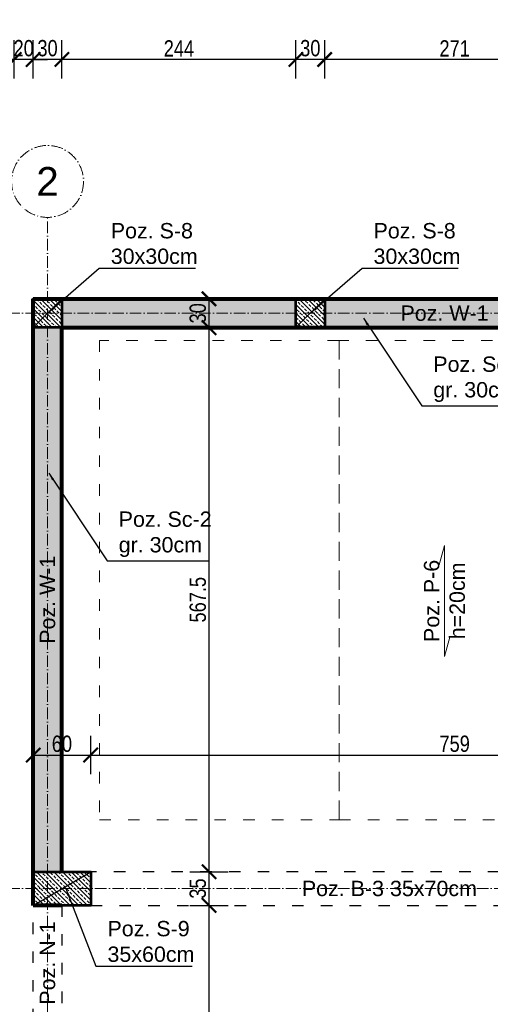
# Model space of a CAD drawing. Header units: inches. Extents: x 201967 to 338763, y -32705 to 30884.
# Tile 174 of 236: x 320942 to 321433, y 10325 to 11352. Entities that reach past the tile are written whole.
import ezdxf
from ezdxf.enums import TextEntityAlignment as Align

# ---------------------------------------------------------------- set-up
doc = ezdxf.new("R2010")
doc.units = ezdxf.units.IN
doc.header["$MEASUREMENT"] = 0
doc.linetypes.add('ACAD_ISO03W100', pattern=[30, 12, -18])
doc.linetypes.add('ACAD_ISO10W100', pattern=[18, 12, -3, 0, -3])
for name, color, linetype, lineweight in [('01 a KONSTRUKCJA żelbet', 94, 'Continuous', 80), ('01 a1 KONSTRUKCJA żelebet', 200, 'Continuous', 53), ('01 b KONSTRUKCJA belki', 92, 'ACAD_ISO03W100', 30), ('01h1 KONSTRUKCJA pozycje stropy', 253, 'Continuous', 13), ('01h2 KONSTRUKCJA pozycje belki', 254, 'Continuous', 13), ('01h3 KONSTRUKCJA pozycje słupy', 252, 'Continuous', 13), ('11 OSIE ściany', 2, 'ACAD_ISO10W100', 5), ('20 KRESKOWANIE ścian', 63, 'Continuous', 5), ('30 WIDOK 1 005', 5, 'Continuous', 5), ('90 WYMIAR', 155, 'Continuous', 9)]:
    doc.layers.add(name, color=color, linetype=linetype, lineweight=lineweight)
doc.styles.add('100 arial', font='arial.ttf', dxfattribs={"width": 0.8, "height": 17})
doc.styles.add('arialcce', font='arial.ttf')
doc.styles.add('OPIS', font='arial.ttf')
doc.styles.add('RomanS', font='romans.shx')
doc.dimstyles.new('100', dxfattribs={"dimscale": 10, "dimtxt": 17, "dimasz": 1.5, "dimexe": 2, "dimexo": 2, "dimgap": 0.3, "dimtad": 1, "dimdec": 1, "dimrnd": 0.5, "dimdsep": 46, "dimtxsty": '100 arial', "dimblk": 'ARCHTICK', "dimcen": 10, "dimclrd": 256, "dimclre": 256, "dimclrt": 256, "dimadec": 0, "dimazin": 0, "dimtfac": 1, "dimtdec": 1, "dimtix": 1, "dimtmove": 1, "dimatfit": 3, "dimfxl": 2, "dimfxlon": 1, "dimtolj": 1, "dimarcsym": 0})
doc.dimstyles.new('DIM100txt12', dxfattribs={"dimtxt": 12, "dimasz": 1.05, "dimexe": 0, "dimexo": 8, "dimgap": 4, "dimtad": 1, "dimdec": 7, "dimrnd": 0.5, "dimdsep": 46, "dimtxsty": 'RomanS', "dimblk1": 'DIM', "dimblk2": 'DIM', "dimsah": 1, "dimcen": 0.09, "dimse1": 1, "dimse2": 1, "dimclrt": 256, "dimadec": 1, "dimazin": 0, "dimtfac": 1, "dimtdec": 7, "dimtix": 1, "dimtofl": 0, "dimtmove": 2, "dimatfit": 3, "dimfxl": 1, "dimtolj": 1, "dimtzin": 0, "dimarcsym": 0})
pattern_1 = [(45, (0, -25), (-4.490128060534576, 4.490128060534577), []), (45, (4.490130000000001, -25), (-4.490128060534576, 4.490128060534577), [3.175, -1.5875])]
pattern_2 = [(45, (0, -5154.889396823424), (-5.303300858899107, 5.303300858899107), []), (45, (5.30330085, -5154.889396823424), (-5.303300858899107, 5.303300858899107), [3.75, -1.875])]

# ---------------------------------------------------------------- blocks, each defined once
blk = doc.blocks.new('1 osie 2 część BPPZ')
at = {"layer": '11 OSIE ściany'}
for p, q in [((0, -2740), (0, 100)), ((-95.33901275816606, 0), (1219, 0)), ((-95.33901275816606, -600), (1219, -600))]:
    blk.add_line(p, q, dxfattribs=at)
blk.add_circle((0, 137.5), 37.5, dxfattribs=at)
at = {"layer": '11 OSIE ściany', "style": 'arialcce'}
blk.add_text('2', height=30, dxfattribs=at).set_placement((0, 137.5), align=Align.MIDDLE_CENTER)
blk = doc.blocks.new('*U1134')
at = {"lineweight": 5, "ltscale": 0.25}
h = blk.add_hatch(dxfattribs=at)
h.set_pattern_fill('ANSI33', color=5, style=0)
h.set_pattern_definition(pattern_1)
h.paths.add_polyline_path([(0, 0), (-7.105427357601e-16, -30), (30.00000000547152, -30), (30.00000000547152, 0)])
blk.add_lwpolyline([(0, 0), (-7.105427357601e-16, -30), (30.00000000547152, -30), (30.00000000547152, 0)], close=True)
at = {"layer": 'Defpoints'}
blk.add_line((0, 0), (30.00000000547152, -30), dxfattribs=at)
blk = doc.blocks.new('*U1147')
at = {"lineweight": 5, "ltscale": 0.25}
h = blk.add_hatch(dxfattribs=at)
h.set_pattern_fill('ANSI33', color=5, style=0)
h.set_pattern_definition(pattern_1)
h.paths.add_polyline_path([(0, 0), (-1.421085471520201e-15, -35), (60, -35), (60, 0)])
blk.add_lwpolyline([(0, 0), (-1.421085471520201e-15, -35), (60, -35), (60, 0)], close=True)
at = {"layer": 'Defpoints'}
blk.add_line((0, 0), (60, -35), dxfattribs=at)
blk = doc.blocks.new('*U1121')
at = {"lineweight": 5, "ltscale": 0.25}
h = blk.add_hatch(dxfattribs=at)
h.set_pattern_fill('ANSI33', color=5, style=0)
h.set_pattern_definition(pattern_1)
h.paths.add_polyline_path([(0, 0), (-7.105427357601e-16, -30), (30, -30), (30, 0)])
blk.add_lwpolyline([(0, 0), (-7.105427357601e-16, -30), (30, -30), (30, 0)], close=True)
at = {"layer": 'Defpoints'}
blk.add_line((0, 0), (30, -30), dxfattribs=at)
blk = doc.blocks.new('1 rzut piwnic rozbudowa część 2')
at = {"layer": '01 a KONSTRUKCJA żelbet'}
for p, q in [((-15, 15), (834.9820224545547, 15)), ((-15, -617.5), (-15, 15)), ((15, -15), (810.2790041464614, -15)), ((15, -582.5), (15, -15)), ((15, -617.5), (-15.00000000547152, -617.5))]:
    blk.add_line(p, q, dxfattribs=at)
at = {"layer": '01 b KONSTRUKCJA belki'}
blk.add_lwpolyline([(921.2231412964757, -582.5), (44.99999999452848, -582.5), (44.99999999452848, -617.5), (928.0655109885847, -617.5)], dxfattribs=at)
blk.add_lwpolyline([(15, -737.4999999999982), (-15, -737.4999999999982), (-15, -617.5), (15, -617.5)], close=True, dxfattribs=at)
at = {"layer": '01 a1 KONSTRUKCJA żelebet', "xscale": -1, "rotation": 180}
for name, p in [('*U1134', (-15.00000000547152, -15)), ('*U1121', (259, -15)), ('*U1147', (-15.00000000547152, -617.5))]:
    blk.add_blockref(name, p, dxfattribs=at)
blk = doc.blocks.new('DIM')
for p, q in [((7.275957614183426e-12, -13.00000000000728), (7.275957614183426e-12, 12.99999999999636)), ((8.000000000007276, -7.275957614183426e-12), (-7.999999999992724, -7.275957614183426e-12))]:
    blk.add_line(p, q)
at = {"const_width": 1.714285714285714}
blk.add_lwpolyline([(5.714285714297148, 5.714285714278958), (-5.71428571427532, -5.71428571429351)], dxfattribs=at)
blk = doc.blocks.new('_ARCHTICK')
at = {"color": 0, "linetype": 'ByBlock', "const_width": 0.15}
blk.add_lwpolyline([(-0.5, -0.5), (0.5, 0.5)], dxfattribs=at)
blk = doc.blocks.new('*D1191')
at = {"layer": '90 WYMIAR', "lineweight": -2, "transparency": 16777216}
for p, q in [((320971.5205435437, 11887.95220172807), (320971.5205435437, 11927.95220172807)), ((319964.1205437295, 11907.95220172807), (319964.1205437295, 11887.95220172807)), ((319964.1205437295, 11907.95220172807), (320971.5205435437, 11907.95220172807))]:
    blk.add_line(p, q, dxfattribs=at)
at = {"layer": 'Defpoints', "color": 0, "transparency": 16777216}
for p in [(319964.1205437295, 11915.75964808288), (320971.5205435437, 11907.95220172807), (320971.5205435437, 11145.75867624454)]:
    blk.add_point(p, dxfattribs=at)
at = {"layer": '90 WYMIAR', "lineweight": -2, "transparency": 16777216, "xscale": 15, "yscale": 15, "zscale": 15, "rotation": 180}
blk.add_blockref('_ARCHTICK', (319964.1205437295, 11907.95220172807), dxfattribs=at)
at = {"layer": '90 WYMIAR', "lineweight": -2, "transparency": 16777216, "xscale": 15, "yscale": 15, "zscale": 15}
blk.add_blockref('_ARCHTICK', (320971.5205435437, 11907.95220172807), dxfattribs=at)
at = {"layer": '90 WYMIAR', "transparency": 16777216, "insert": (320467.8205436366, 11919.63194251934), "char_height": 17, "attachment_point": 5, "style": '100 arial'}
blk.add_mtext('\\A1;1007.5', dxfattribs=at)
blk = doc.blocks.new('*D1192')
at = {"layer": '90 WYMIAR', "lineweight": -2, "transparency": 16777216}
for p, q in [((320971.5205435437, 11887.95220172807), (320971.5205435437, 11927.95220172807)), ((321546.5205435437, 11887.95220172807), (321546.5205435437, 11927.95220172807)), ((320971.5205435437, 11907.95220172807), (321546.5205435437, 11907.95220172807))]:
    blk.add_line(p, q, dxfattribs=at)
at = {"layer": 'Defpoints', "color": 0, "transparency": 16777216}
for p in [(321546.5205435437, 11907.95220172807), (320971.5205435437, 11145.75867624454), (321546.5205435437, 11145.75867624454)]:
    blk.add_point(p, dxfattribs=at)
at = {"layer": '90 WYMIAR', "lineweight": -2, "transparency": 16777216, "xscale": 15, "yscale": 15, "zscale": 15, "rotation": 180}
blk.add_blockref('_ARCHTICK', (320971.5205435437, 11907.95220172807), dxfattribs=at)
at = {"layer": '90 WYMIAR', "lineweight": -2, "transparency": 16777216, "xscale": 15, "yscale": 15, "zscale": 15}
blk.add_blockref('_ARCHTICK', (321546.5205435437, 11907.95220172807), dxfattribs=at)
at = {"layer": '90 WYMIAR', "transparency": 16777216, "insert": (321259.0205435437, 11919.59715397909), "char_height": 17, "attachment_point": 5, "style": '100 arial'}
blk.add_mtext('\\A1;575', dxfattribs=at)
blk = doc.blocks.new('*D1197')
at = {"layer": '90 WYMIAR', "lineweight": -2, "transparency": 16777216}
for p, q in [((322365.5205435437, 11275.75964808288), (322405.5205435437, 11275.75964808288)), ((322385.5205435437, 11045.75867624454), (322385.5205435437, 11275.75964808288)), ((322365.5205435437, 11045.75867624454), (322405.5205435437, 11045.75867624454))]:
    blk.add_line(p, q, dxfattribs=at)
at = {"layer": 'Defpoints', "color": 0, "transparency": 16777216}
for p in [(320064.1205437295, 11275.75964808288), (322385.5205435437, 11275.75964808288), (322190.5205435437, 11045.75867624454)]:
    blk.add_point(p, dxfattribs=at)
at = {"layer": '90 WYMIAR', "lineweight": -2, "transparency": 16777216, "xscale": 15, "yscale": 15, "zscale": 15}
for p, rotation in [((322385.5205435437, 11275.75964808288), 90), ((322385.5205435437, 11045.75867624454), 270)]:
    blk.add_blockref('_ARCHTICK', p, dxfattribs=dict(at, rotation=rotation))
at = {"layer": '90 WYMIAR', "transparency": 16777216, "insert": (322373.8350046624, 11160.75916216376), "char_height": 17, "attachment_point": 5, "rotation": 90, "style": '100 arial'}
blk.add_mtext('\\A1;230', dxfattribs=at)
blk = doc.blocks.new('*D1198')
at = {"layer": '90 WYMIAR', "lineweight": -2, "transparency": 16777216}
for p, q in [((322365.5205435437, 11777.00181028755), (322405.5205435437, 11777.00181028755)), ((322385.5205435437, 11275.75964808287), (322385.5205435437, 11777.00181028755)), ((322365.5205435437, 11275.75964808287), (322405.5205435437, 11275.75964808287))]:
    blk.add_line(p, q, dxfattribs=at)
at = {"layer": 'Defpoints', "color": 0, "transparency": 16777216}
for p in [(319964.1205437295, 11777.00181028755), (322385.5205435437, 11777.00181028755), (320064.1205437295, 11275.75964808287)]:
    blk.add_point(p, dxfattribs=at)
at = {"layer": '90 WYMIAR', "lineweight": -2, "transparency": 16777216, "xscale": 15, "yscale": 15, "zscale": 15}
for p, rotation in [((322385.5205435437, 11777.00181028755), 90), ((322385.5205435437, 11275.75964808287), 270)]:
    blk.add_blockref('_ARCHTICK', p, dxfattribs=dict(at, rotation=rotation))
at = {"layer": '90 WYMIAR', "transparency": 16777216, "insert": (322373.8408027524, 11526.38072918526), "char_height": 17, "attachment_point": 5, "rotation": 90, "style": '100 arial'}
blk.add_mtext('\\A1;501', dxfattribs=at)
blk = doc.blocks.new('*D1217')
at = {"layer": '90 WYMIAR', "lineweight": -2, "transparency": 16777216}
for p, q in [((321260.5205435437, 11290.46326693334), (321260.5205435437, 11330.46326693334)), ((321531.5205435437, 11290.46326693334), (321531.5205435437, 11330.46326693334)), ((321531.5205435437, 11310.46326693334), (321260.5205435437, 11310.46326693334))]:
    blk.add_line(p, q, dxfattribs=at)
at = {"layer": 'Defpoints', "color": 0, "transparency": 16777216}
for p in [(321260.5205435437, 11310.46326693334), (321260.5205435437, 11045.75867624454), (321531.5205435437, 11045.75867624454)]:
    blk.add_point(p, dxfattribs=at)
at = {"layer": '90 WYMIAR', "lineweight": -2, "transparency": 16777216, "xscale": 15, "yscale": 15, "zscale": 15, "rotation": 180}
blk.add_blockref('_ARCHTICK', (321260.5205435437, 11310.46326693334), dxfattribs=at)
at = {"layer": '90 WYMIAR', "lineweight": -2, "transparency": 16777216, "xscale": 15, "yscale": 15, "zscale": 15}
blk.add_blockref('_ARCHTICK', (321531.5205435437, 11310.46326693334), dxfattribs=at)
at = {"layer": '90 WYMIAR', "transparency": 16777216, "insert": (321396.0205435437, 11321.99805547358), "char_height": 17, "attachment_point": 5, "style": '100 arial'}
blk.add_mtext('\\A1;271', dxfattribs=at)
blk = doc.blocks.new('*D1218')
at = {"layer": '90 WYMIAR', "lineweight": -2, "transparency": 16777216}
for p, q in [((321230.5205435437, 11290.46326693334), (321230.5205435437, 11330.46326693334)), ((321260.5205435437, 11290.46326693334), (321260.5205435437, 11330.46326693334)), ((321260.5205435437, 11310.46326693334), (321230.5205435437, 11310.46326693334))]:
    blk.add_line(p, q, dxfattribs=at)
at = {"layer": 'Defpoints', "color": 0, "transparency": 16777216}
for p in [(321230.5205435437, 11310.46326693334), (321230.5205435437, 11045.75867624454), (321260.5205435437, 11045.75867624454)]:
    blk.add_point(p, dxfattribs=at)
at = {"layer": '90 WYMIAR', "lineweight": -2, "transparency": 16777216, "xscale": 15, "yscale": 15, "zscale": 15, "rotation": 180}
blk.add_blockref('_ARCHTICK', (321230.5205435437, 11310.46326693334), dxfattribs=at)
at = {"layer": '90 WYMIAR', "lineweight": -2, "transparency": 16777216, "xscale": 15, "yscale": 15, "zscale": 15}
blk.add_blockref('_ARCHTICK', (321260.5205435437, 11310.46326693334), dxfattribs=at)
at = {"layer": '90 WYMIAR', "transparency": 16777216, "insert": (321245.5205435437, 11322.14880581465), "char_height": 17, "attachment_point": 5, "style": '100 arial'}
blk.add_mtext('\\A1;30', dxfattribs=at)
blk = doc.blocks.new('*D1219')
at = {"layer": '90 WYMIAR', "lineweight": -2, "transparency": 16777216}
for p, q in [((320986.5205435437, 11290.46326693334), (320986.5205435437, 11330.46326693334)), ((321230.5205435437, 11290.46326693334), (321230.5205435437, 11330.46326693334)), ((321230.5205435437, 11310.46326693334), (320986.5205435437, 11310.46326693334))]:
    blk.add_line(p, q, dxfattribs=at)
at = {"layer": 'Defpoints', "color": 0, "transparency": 16777216}
for p in [(320986.5205435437, 11310.46326693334), (320986.5205435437, 11045.75867624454), (321230.5205435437, 11045.75867624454)]:
    blk.add_point(p, dxfattribs=at)
at = {"layer": '90 WYMIAR', "lineweight": -2, "transparency": 16777216, "xscale": 15, "yscale": 15, "zscale": 15, "rotation": 180}
blk.add_blockref('_ARCHTICK', (320986.5205435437, 11310.46326693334), dxfattribs=at)
at = {"layer": '90 WYMIAR', "lineweight": -2, "transparency": 16777216, "xscale": 15, "yscale": 15, "zscale": 15}
blk.add_blockref('_ARCHTICK', (321230.5205435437, 11310.46326693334), dxfattribs=at)
at = {"layer": '90 WYMIAR', "transparency": 16777216, "insert": (321108.5205435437, 11321.99805547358), "char_height": 17, "attachment_point": 5, "style": '100 arial'}
blk.add_mtext('\\A1;244', dxfattribs=at)
blk = doc.blocks.new('*D1220')
at = {"layer": '90 WYMIAR', "lineweight": -2, "transparency": 16777216}
for p, q in [((320956.5205435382, 11290.46326693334), (320956.5205435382, 11330.46326693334)), ((320986.5205435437, 11290.46326693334), (320986.5205435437, 11330.46326693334)), ((320986.5205435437, 11310.46326693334), (320956.5205435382, 11310.46326693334))]:
    blk.add_line(p, q, dxfattribs=at)
at = {"layer": 'Defpoints', "color": 0, "transparency": 16777216}
for p in [(320956.5205435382, 11310.46326693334), (320956.5205435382, 11045.75867624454), (320986.5205435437, 11045.75867624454)]:
    blk.add_point(p, dxfattribs=at)
at = {"layer": '90 WYMIAR', "lineweight": -2, "transparency": 16777216, "xscale": 15, "yscale": 15, "zscale": 15, "rotation": 180}
blk.add_blockref('_ARCHTICK', (320956.5205435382, 11310.46326693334), dxfattribs=at)
at = {"layer": '90 WYMIAR', "lineweight": -2, "transparency": 16777216, "xscale": 15, "yscale": 15, "zscale": 15}
blk.add_blockref('_ARCHTICK', (320986.5205435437, 11310.46326693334), dxfattribs=at)
at = {"layer": '90 WYMIAR', "transparency": 16777216, "insert": (320971.5205435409, 11322.14880581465), "char_height": 17, "attachment_point": 5, "style": '100 arial'}
blk.add_mtext('\\A1;30', dxfattribs=at)
blk = doc.blocks.new('*D1221')
at = {"layer": '90 WYMIAR', "lineweight": -2, "transparency": 16777216}
for p, q in [((320936.7382526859, 11290.46326693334), (320936.7382526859, 11330.46326693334)), ((320956.5205435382, 11290.46326693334), (320956.5205435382, 11330.46326693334)), ((320936.7382526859, 11310.46326693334), (320921.7382526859, 11310.46326693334)), ((320956.5205435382, 11310.46326693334), (320936.7382526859, 11310.46326693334)), ((320956.5205435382, 11310.46326693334), (320971.5205435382, 11310.46326693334))]:
    blk.add_line(p, q, dxfattribs=at)
at = {"layer": 'Defpoints', "color": 0, "transparency": 16777216}
for p in [(320936.7382526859, 11310.46326693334), (320936.7382526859, 11078.96330906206), (320956.5205435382, 11045.75867624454)]:
    blk.add_point(p, dxfattribs=at)
at = {"layer": '90 WYMIAR', "lineweight": -2, "transparency": 16777216, "xscale": 15, "yscale": 15, "zscale": 15}
blk.add_blockref('_ARCHTICK', (320936.7382526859, 11310.46326693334), dxfattribs=at)
at = {"layer": '90 WYMIAR', "lineweight": -2, "transparency": 16777216, "xscale": 15, "yscale": 15, "zscale": 15, "rotation": 180}
blk.add_blockref('_ARCHTICK', (320956.5205435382, 11310.46326693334), dxfattribs=at)
at = {"layer": '90 WYMIAR', "transparency": 16777216, "insert": (320946.6293981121, 11322.14300772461), "char_height": 17, "attachment_point": 5, "style": '100 arial'}
blk.add_mtext('\\A1;20', dxfattribs=at)
blk = doc.blocks.new('*D1503')
at = {"layer": '90 WYMIAR', "lineweight": -2, "transparency": 16777216}
for p, q in [((321119.9158954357, 10428.25867624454), (321159.9158954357, 10428.25867624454)), ((321139.9158954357, 9863.258676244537), (321139.9158954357, 10428.25867624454)), ((321119.9158954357, 9863.258676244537), (321159.9158954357, 9863.258676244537))]:
    blk.add_line(p, q, dxfattribs=at)
at = {"layer": 'Defpoints', "color": 0, "transparency": 16777216}
for p in [(321016.5205435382, 10428.25867624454), (321139.9158954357, 10428.25867624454), (321016.5205435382, 9863.258676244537)]:
    blk.add_point(p, dxfattribs=at)
at = {"layer": '90 WYMIAR', "lineweight": -2, "transparency": 16777216, "xscale": 15, "yscale": 15, "zscale": 15}
for p, rotation in [((321139.9158954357, 10428.25867624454), 90), ((321139.9158954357, 9863.258676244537), 270)]:
    blk.add_blockref('_ARCHTICK', p, dxfattribs=dict(at, rotation=rotation))
at = {"layer": '90 WYMIAR', "transparency": 16777216, "insert": (321128.2361546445, 10145.75867624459), "char_height": 17, "attachment_point": 5, "rotation": 90, "style": '100 arial'}
blk.add_mtext('\\A1;565', dxfattribs=at)
blk = doc.blocks.new('*D1504')
at = {"layer": '90 WYMIAR', "lineweight": -2, "transparency": 16777216}
for p, q in [((321119.9158954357, 10463.25867624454), (321159.9158954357, 10463.25867624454)), ((321139.9158954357, 10428.25867624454), (321139.9158954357, 10463.25867624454)), ((321119.9158954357, 10428.25867624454), (321159.9158954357, 10428.25867624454))]:
    blk.add_line(p, q, dxfattribs=at)
at = {"layer": 'Defpoints', "color": 0, "transparency": 16777216}
for p in [(321016.5205435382, 10463.25867624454), (321139.9158954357, 10463.25867624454), (321016.5205435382, 10428.25867624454)]:
    blk.add_point(p, dxfattribs=at)
at = {"layer": '90 WYMIAR', "lineweight": -2, "transparency": 16777216, "xscale": 15, "yscale": 15, "zscale": 15}
for p, rotation in [((321139.9158954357, 10463.25867624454), 90), ((321139.9158954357, 10428.25867624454), 270)]:
    blk.add_blockref('_ARCHTICK', p, dxfattribs=dict(at, rotation=rotation))
at = {"layer": '90 WYMIAR', "transparency": 16777216, "insert": (321128.2303565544, 10445.75867624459), "char_height": 17, "attachment_point": 5, "rotation": 90, "style": '100 arial'}
blk.add_mtext('\\A1;35', dxfattribs=at)
blk = doc.blocks.new('*D1505')
at = {"layer": '90 WYMIAR', "lineweight": -2, "transparency": 16777216}
for p, q in [((321119.9158954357, 11030.75867624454), (321159.9158954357, 11030.75867624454)), ((321139.9158954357, 10463.25867624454), (321139.9158954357, 11030.75867624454)), ((321119.9158954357, 10463.25867624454), (321159.9158954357, 10463.25867624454))]:
    blk.add_line(p, q, dxfattribs=at)
at = {"layer": 'Defpoints', "color": 0, "transparency": 16777216}
for p in [(320986.5205435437, 11030.75867624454), (321139.9158954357, 11030.75867624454), (321016.5205435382, 10463.25867624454)]:
    blk.add_point(p, dxfattribs=at)
at = {"layer": '90 WYMIAR', "lineweight": -2, "transparency": 16777216, "xscale": 15, "yscale": 15, "zscale": 15}
for p, rotation in [((321139.9158954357, 11030.75867624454), 90), ((321139.9158954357, 10463.25867624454), 270)]:
    blk.add_blockref('_ARCHTICK', p, dxfattribs=dict(at, rotation=rotation))
at = {"layer": '90 WYMIAR', "transparency": 16777216, "insert": (321128.2361546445, 10747.00867624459), "char_height": 17, "attachment_point": 5, "rotation": 90, "style": '100 arial'}
blk.add_mtext('\\A1;567.5', dxfattribs=at)
blk = doc.blocks.new('*D1506')
at = {"layer": '90 WYMIAR', "lineweight": -2, "transparency": 16777216}
for p, q in [((321119.9158954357, 11060.75867624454), (321159.9158954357, 11060.75867624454)), ((321139.9158954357, 11030.75867624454), (321139.9158954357, 11060.75867624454)), ((321119.9158954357, 11030.75867624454), (321159.9158954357, 11030.75867624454))]:
    blk.add_line(p, q, dxfattribs=at)
at = {"layer": 'Defpoints', "color": 0, "transparency": 16777216}
for p in [(320986.5205435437, 11060.75867624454), (321139.9158954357, 11060.75867624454), (320986.5205435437, 11030.75867624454)]:
    blk.add_point(p, dxfattribs=at)
at = {"layer": '90 WYMIAR', "lineweight": -2, "transparency": 16777216, "xscale": 15, "yscale": 15, "zscale": 15}
for p, rotation in [((321139.9158954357, 11060.75867624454), 90), ((321139.9158954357, 11030.75867624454), 270)]:
    blk.add_blockref('_ARCHTICK', p, dxfattribs=dict(at, rotation=rotation))
at = {"layer": '90 WYMIAR', "transparency": 16777216, "insert": (321128.2303565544, 11045.75867624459), "char_height": 17, "attachment_point": 5, "rotation": 90, "style": '100 arial'}
blk.add_mtext('\\A1;30', dxfattribs=at)
blk = doc.blocks.new('*D1528')
at = {"layer": '90 WYMIAR', "lineweight": -2, "transparency": 16777216}
for p, q in [((320956.5205435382, 10564.9989507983), (320956.5205435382, 10604.9989507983)), ((321016.5205435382, 10564.9989507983), (321016.5205435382, 10604.9989507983)), ((320956.5205435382, 10584.9989507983), (321016.5205435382, 10584.9989507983))]:
    blk.add_line(p, q, dxfattribs=at)
at = {"layer": 'Defpoints', "color": 0, "transparency": 16777216}
for p in [(321016.5205435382, 10584.9989507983), (320956.5205435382, 10463.25867624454), (321016.5205435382, 10463.25867624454)]:
    blk.add_point(p, dxfattribs=at)
at = {"layer": '90 WYMIAR', "lineweight": -2, "transparency": 16777216, "xscale": 15, "yscale": 15, "zscale": 15, "rotation": 180}
blk.add_blockref('_ARCHTICK', (320956.5205435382, 10584.9989507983), dxfattribs=at)
at = {"layer": '90 WYMIAR', "lineweight": -2, "transparency": 16777216, "xscale": 15, "yscale": 15, "zscale": 15}
blk.add_blockref('_ARCHTICK', (321016.5205435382, 10584.9989507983), dxfattribs=at)
at = {"layer": '90 WYMIAR', "transparency": 16777216, "insert": (320986.5205435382, 10596.67869158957), "char_height": 17, "attachment_point": 5, "style": '100 arial'}
blk.add_mtext('\\A1;60', dxfattribs=at)
blk = doc.blocks.new('*D1529')
at = {"layer": '90 WYMIAR', "lineweight": -2, "transparency": 16777216}
for p, q in [((321016.5205435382, 10564.9989507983), (321016.5205435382, 10604.9989507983)), ((321775.5458678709, 10564.9989507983), (321775.5458678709, 10604.9989507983)), ((321016.5205435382, 10584.9989507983), (321775.5458678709, 10584.9989507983))]:
    blk.add_line(p, q, dxfattribs=at)
at = {"layer": 'Defpoints', "color": 0, "transparency": 16777216}
for p in [(321775.5458678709, 10584.9989507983), (321016.5205435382, 10463.25867624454), (321775.5458678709, 10463.25867624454)]:
    blk.add_point(p, dxfattribs=at)
at = {"layer": '90 WYMIAR', "lineweight": -2, "transparency": 16777216, "xscale": 15, "yscale": 15, "zscale": 15, "rotation": 180}
blk.add_blockref('_ARCHTICK', (321016.5205435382, 10584.9989507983), dxfattribs=at)
at = {"layer": '90 WYMIAR', "lineweight": -2, "transparency": 16777216, "xscale": 15, "yscale": 15, "zscale": 15}
blk.add_blockref('_ARCHTICK', (321775.5458678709, 10584.9989507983), dxfattribs=at)
at = {"layer": '90 WYMIAR', "transparency": 16777216, "insert": (321396.0332057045, 10596.67869158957), "char_height": 17, "attachment_point": 5, "style": '100 arial'}
blk.add_mtext('\\A1;759', dxfattribs=at)

msp = doc.modelspace()

# ---------------------------------------------------------------- hatches: boundary and pattern name
at = {"layer": '20 KRESKOWANIE ścian'}
h = msp.add_hatch(dxfattribs=at)
h.set_pattern_fill('ANSI33', color=256, scale=30)
h.set_pattern_definition(pattern_2)
h.paths.add_polyline_path([(321230.5205435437, 11060.75867624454), (320986.5205435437, 11060.75867624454), (320986.5205435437, 11030.75867624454), (321230.5205435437, 11030.75867624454)])
h.paths.add_polyline_path([(321531.5205435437, 11060.75867624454), (321260.5205435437, 11060.75867624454), (321260.5205435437, 11030.75867624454), (321531.5205435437, 11030.75867624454)])
h.paths.add_polyline_path([(321775.9346593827, 11060.75867624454), (321561.5205435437, 11060.75867624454), (321561.5205435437, 11030.75867624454), (321781.7995476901, 11030.75867624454)])
h = msp.add_hatch(dxfattribs=at)
h.set_pattern_fill('ANSI33', color=256, scale=30)
h.set_pattern_definition(pattern_2)
h.paths.add_polyline_path([(320986.5205435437, 11030.75867624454), (320956.5205435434, 11030.75867624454), (320956.5205435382, 10463.25867624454), (320986.5205435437, 10463.25867624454)])
h.paths.add_polyline_path([(320956.5205435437, 9863.258676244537), (320986.5205435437, 9863.258676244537), (320986.5205435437, 10308.25867624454), (320956.5205435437, 10308.25867624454)])

# ---------------------------------------------------------------- linework, layer by layer
at = {"layer": '01h1 KONSTRUKCJA pozycje stropy'}
msp.add_lwpolyline([(321390.8664546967, 10708.06916773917), (321385.4367992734, 10687.90953100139), (321385.4367992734, 10803.64609482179), (321380.00714385, 10783.48645808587)], dxfattribs=at)
at = {"layer": '30 WIDOK 1 005', "linetype": 'ACAD_ISO03W100'}
for points in [[(321025.5448879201, 10517.482431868), (321275.5448879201, 10517.482431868), (321275.5448879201, 11017.482431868), (321025.5448879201, 11017.482431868)], [(321275.5448879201, 10517.482431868), (321525.5448879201, 10517.482431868), (321525.5448879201, 11017.482431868), (321275.5448879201, 11017.482431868)]]:
    msp.add_lwpolyline(points, close=True, dxfattribs=at)

# ---------------------------------------------------------------- block references
at = {"layer": '01 a1 KONSTRUKCJA żelebet'}
msp.add_blockref('1 rzut piwnic rozbudowa część 2', (320971.5205435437, 11045.75867624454), dxfattribs=at)
at = {"layer": '11 OSIE ściany'}
msp.add_blockref('1 osie 2 część BPPZ', (320971.5205435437, 11045.75867624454), dxfattribs=at)

# ---------------------------------------------------------------- texts
at = {"layer": '01h1 KONSTRUKCJA pozycje stropy', "insert": (321385.4367992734, 10745.77781291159), "char_height": 16, "attachment_point": 5, "rotation": 90.00000000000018, "style": 'arialcce'}
msp.add_mtext('Poz. P-6\\Ph=20cm', dxfattribs=at)
at = {"layer": '01h2 KONSTRUKCJA pozycje belki', "char_height": 16, "attachment_point": 5, "style": 'OPIS'}
for s, insert in [('Poz. W-1', (321385.5014801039, 11045.75867624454)), ('Poz. B-3 35x70cm', (321327.9776165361, 10445.75867624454))]:
    msp.add_mtext(s, dxfattribs=dict(at, insert=insert))
at = {"layer": '01h2 KONSTRUKCJA pozycje belki', "char_height": 16, "attachment_point": 5, "rotation": 89.99999999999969, "style": 'OPIS'}
for s, insert in [('Poz. W-1', (320971.5205435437, 10747.01242526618)), ('Poz. N-1', (320971.5205435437, 10368.12115512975))]:
    msp.add_mtext(s, dxfattribs=dict(at, insert=insert))
at = {"layer": '01h3 KONSTRUKCJA pozycje słupy', "char_height": 16, "attachment_point": 4, "style": 'OPIS'}
for s, insert in [('Poz. S-8\\P30x30cm', (321037.4368755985, 11118.43103192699)), ('Poz. S-8\\P30x30cm', (321311.436875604, 11118.43103192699)), ('Poz. Sc-1\\Pgr. 30cm', (321373.7530481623, 10976.9293208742)), ('Poz. Sc-2\\Pgr. 30cm', (321045.7158498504, 10815.2749325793)), ('Poz. S-9\\P35x60cm', (321034.0151692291, 10390.52024906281))]:
    msp.add_mtext(s, dxfattribs=dict(at, insert=insert))

# ---------------------------------------------------------------- dimensions: what is measured, and where the dimension line sits
at = {"layer": '90 WYMIAR'}
for base, p1, p2, picture, middle in [((320971.5205435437, 11907.95220172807), (319964.1205437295, 11915.75964808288), (320971.5205435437, 11145.75867624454), '*D1191', (320467.8205436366, 11919.63194251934)), ((321546.5205435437, 11907.95220172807), (320971.5205435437, 11145.75867624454), (321546.5205435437, 11145.75867624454), '*D1192', (321259.0205435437, 11919.59715397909)), ((320936.7382526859, 11310.46326693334), (320956.5205435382, 11045.75867624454), (320936.7382526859, 11078.96330906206), '*D1221', (320946.6293981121, 11322.14300772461)), ((320956.5205435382, 11310.46326693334), (320986.5205435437, 11045.75867624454), (320956.5205435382, 11045.75867624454), '*D1220', (320971.5205435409, 11322.14880581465)), ((320986.5205435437, 11310.46326693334), (321230.5205435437, 11045.75867624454), (320986.5205435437, 11045.75867624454), '*D1219', (321108.5205435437, 11321.99805547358)), ((321230.5205435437, 11310.46326693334), (321260.5205435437, 11045.75867624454), (321230.5205435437, 11045.75867624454), '*D1218', (321245.5205435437, 11322.14880581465)), ((321260.5205435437, 11310.46326693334), (321531.5205435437, 11045.75867624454), (321260.5205435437, 11045.75867624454), '*D1217', (321396.0205435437, 11321.99805547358)), ((321016.5205435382, 10584.9989507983), (320956.5205435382, 10463.25867624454), (321016.5205435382, 10463.25867624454), '*D1528', (320986.5205435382, 10596.67869158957)), ((321775.5458678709, 10584.9989507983), (321016.5205435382, 10463.25867624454), (321775.5458678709, 10463.25867624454), '*D1529', (321396.0332057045, 10596.67869158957))]:
    dim = msp.add_linear_dim(base=base, p1=p1, p2=p2, dimstyle='100', dxfattribs=at)
    dim.commit()
    dim.dimension.update_dxf_attribs({"geometry": picture, "text_midpoint": middle})
for base, p1, p2, picture, middle in [((322385.5205435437, 11777.00181028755), (320064.1205437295, 11275.75964808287), (319964.1205437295, 11777.00181028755), '*D1198', (322373.8408027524, 11526.38072918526)), ((322385.5205435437, 11275.75964808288), (322190.5205435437, 11045.75867624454), (320064.1205437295, 11275.75964808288), '*D1197', (322373.8350046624, 11160.75916216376)), ((321139.9158954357, 11060.75867624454), (320986.5205435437, 11030.75867624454), (320986.5205435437, 11060.75867624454), '*D1506', (321128.2303565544, 11045.75867624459)), ((321139.9158954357, 11030.75867624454), (321016.5205435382, 10463.25867624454), (320986.5205435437, 11030.75867624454), '*D1505', (321128.2361546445, 10747.00867624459)), ((321139.9158954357, 10463.25867624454), (321016.5205435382, 10428.25867624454), (321016.5205435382, 10463.25867624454), '*D1504', (321128.2303565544, 10445.75867624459)), ((321139.9158954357, 10428.25867624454), (321016.5205435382, 9863.258676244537), (321016.5205435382, 10428.25867624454), '*D1503', (321128.2361546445, 10145.75867624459))]:
    dim = msp.add_linear_dim(base=base, p1=p1, p2=p2, angle=90, dimstyle='100', dxfattribs=at)
    dim.commit()
    dim.dimension.update_dxf_attribs({"geometry": picture, "text_midpoint": middle})

# ---------------------------------------------------------------- leaders
at = {"layer": '01h3 KONSTRUKCJA pozycje słupy', "annotation_type": 0, "has_hookline": 1, "hookline_direction": 0}
for points, text_width in [([(320971.5205435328, 11045.75867623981), (321025.4368755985, 11092.78664811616), (321033.4368755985, 11092.78664811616)], 88.31650750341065), ([(321245.5205435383, 11045.75867623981), (321299.436875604, 11092.78664811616), (321307.436875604, 11092.78664811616)], 88.31650750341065), ([(321300.9295644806, 11040.54036702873), (321361.7530481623, 10949.07484156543), (321369.7530481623, 10949.07484156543)], 91.06684856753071), ([(320972.8923661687, 10878.88597873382), (321033.7158498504, 10787.42045327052), (321041.7158498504, 10787.42045327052)], 93.9918144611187), ([(320990.5607302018, 10445.75867624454), (321022.0151692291, 10364.87586525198), (321030.0151692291, 10364.87586525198)], 88.31650750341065)]:
    msp.add_leader(points, dimstyle='DIM100txt12', override={"dimasz": 8, "dimgap": 4, "dimtad": 1}, dxfattribs=dict(at, text_width=text_width))

doc.saveas('drawing.dxf')
